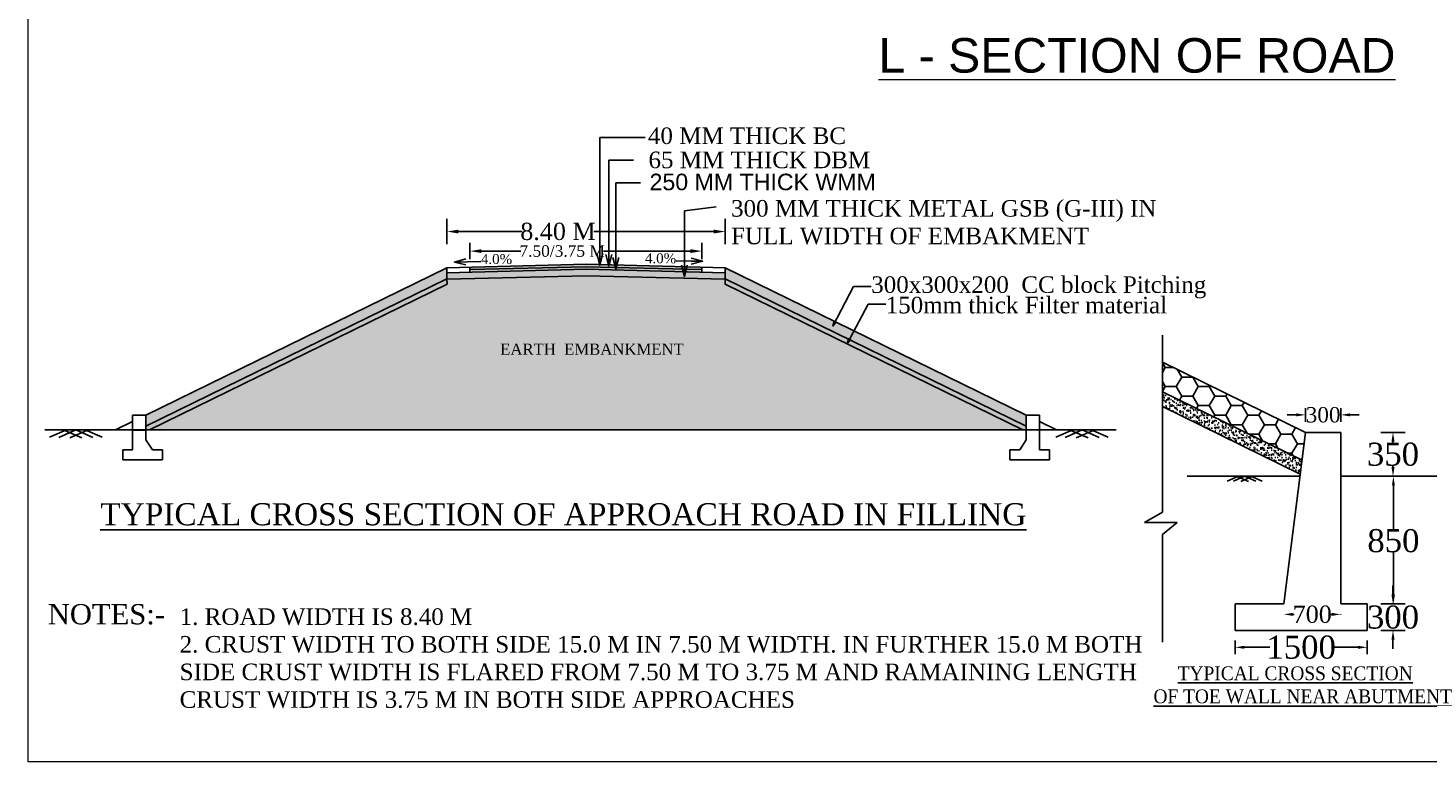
# Model space of a CAD drawing. Header units: millimetres. Extents: x 103078 to 27643434, y -3207472 to 1166784.
# Tile 1 of 3: x 27448292 to 27569963, y 1037116 to 1100880. Entities that reach past the tile are written whole.
import ezdxf

# ---------------------------------------------------------------- set-up
doc = ezdxf.new("R2010")
doc.units = ezdxf.units.MM
doc.header["$LTSCALE"] = 60
doc.header["$MEASUREMENT"] = 0
doc.linetypes.add('ACAD_ISO03W100', pattern=[30, 12, -18])
doc.layers.add('PDF_H.F.L.', color=7, linetype='ACAD_ISO03W100')
doc.styles.add('Annotative', font='arial.ttf')
doc.styles.add('style1', font='txt.shx', dxfattribs={"height": 1})
doc.dimstyles.get("Standard").update_dxf_attribs({"dimtxt": 400, "dimasz": 215, "dimexe": 0.18, "dimexo": 0.0625, "dimgap": 0.09, "dimtad": 0, "dimtih": 1, "dimtoh": 1, "dimdec": 0, "dimzin": 4, "dimdsep": 46, "dimtxsty": 'Standard', "dimblk": 'OPEN90', "dimcen": 0, "dimadec": 0, "dimazin": 1, "dimtfac": 1, "dimtdec": 0, "dimtix": 1, "dimtofl": 0, "dimtmove": 0, "dimatfit": 3, "dimldrblk": 'OPEN30', "dimfxl": 1, "dimtolj": 1, "dimtzin": 0, "dimarcsym": 0})
pattern_1 = [(37.5, (21270244.34, 1976932.78), (-5.442626, 166.4775736), [0, -131.328, 0, -146.88, 0, -140.4]), (7.5, (21270244.34, 1976932.78), (152.908707, 243.83342), [0, -70.848, 0, -118.368, 0, -45.36]), (327.5, (21270138.07, 1976932.78), (269.061857, 0.4889422), [0, -43.2, 0, -155.52, 0, -203.04]), (317.5, (21270138.07, 1976932.78), (259.729339, 75.831169), [0, -21.6, 0, -101.952, 0, -116.64])]

# ---------------------------------------------------------------- blocks, each defined once
blk = doc.blocks.new('*D198')
at = {"color": 0, "linetype": 'Continuous', "lineweight": -2, "transparency": 16777216}
for p, q in [((27484699, 1083197), (27484699, 1083197)), ((27485699, 1083197), (27491239, 1083197)), ((27507891, 1083197), (27497458, 1083197)), ((27508891, 1083197), (27508891, 1083197))]:
    blk.add_line(p, q, dxfattribs=at)
at = {"color": 0, "linetype": 'Continuous', "lineweight": 9, "transparency": 16777216}
for points in [[(27485699, 1083364), (27485699, 1083030), (27484699, 1083197)], [(27507891, 1083364), (27507891, 1083030), (27508891, 1083197)]]:
    blk.add_solid(points, dxfattribs=at)
at = {"layer": 'Defpoints', "color": 0, "linetype": 'Continuous', "lineweight": 9, "transparency": 16777216}
for p in [(27484699, 1083197), (27508891, 1083197), (27508891, 1083197)]:
    blk.add_point(p, dxfattribs=at)
at = {"color": 0, "linetype": 'Continuous', "transparency": 16777216, "insert": (27494349, 1083197), "char_height": 300, "attachment_point": 5}
blk.add_mtext('\\A1;{\\fTimes New Roman|b0|i0|c0|p18;\\H5x;8.40 M}', dxfattribs=at)
blk = doc.blocks.new('*D199')
at = {"color": 0, "linetype": 'Continuous', "lineweight": -2, "transparency": 16777216}
for p, q in [((27486704, 1081497), (27486704, 1081497)), ((27487704, 1081497), (27491127, 1081497)), ((27505864, 1081497), (27498301, 1081497)), ((27506864, 1081497), (27506864, 1081497))]:
    blk.add_line(p, q, dxfattribs=at)
at = {"color": 0, "linetype": 'Continuous', "lineweight": 9, "transparency": 16777216}
for points in [[(27487704, 1081664), (27487704, 1081330), (27486704, 1081497)], [(27505864, 1081664), (27505864, 1081330), (27506864, 1081497)]]:
    blk.add_solid(points, dxfattribs=at)
at = {"layer": 'Defpoints', "color": 0, "linetype": 'Continuous', "lineweight": 9, "transparency": 16777216}
for p in [(27486704, 1081497), (27506864, 1081497), (27506864, 1081497)]:
    blk.add_point(p, dxfattribs=at)
at = {"color": 0, "linetype": 'Continuous', "transparency": 16777216, "insert": (27494714, 1081497), "char_height": 300, "attachment_point": 5}
blk.add_mtext('\\A1;{\\fTimes New Roman|b0|i0|c0|p18;\\H3.33333x;7.50/3.75 M}', dxfattribs=at)
blk = doc.blocks.new('*D184')
at = {"color": 0, "linetype": 'Continuous', "lineweight": -2, "transparency": 16777216}
for p, q in [((27558519, 1067272), (27557719, 1067272)), ((27559319, 1067272), (27559319, 1067272)), ((27562379, 1067272), (27562379, 1067272)), ((27563179, 1067272), (27563979, 1067272))]:
    blk.add_line(p, q, dxfattribs=at)
at = {"color": 0, "linetype": 'Continuous', "lineweight": 9, "transparency": 16777216}
for points in [[(27558519, 1067405), (27558519, 1067139), (27559319, 1067272)], [(27563179, 1067405), (27563179, 1067139), (27562379, 1067272)]]:
    blk.add_solid(points, dxfattribs=at)
at = {"layer": 'Defpoints', "color": 0, "linetype": 'Continuous', "lineweight": 9, "transparency": 16777216}
for p in [(27559319, 1067272), (27562379, 1067272), (27562379, 1067272)]:
    blk.add_point(p, dxfattribs=at)
at = {"color": 0, "linetype": 'Continuous', "transparency": 16777216, "insert": (27560849, 1067272), "char_height": 400, "attachment_point": 5}
blk.add_mtext('\\A1;{\\fTimes New Roman|b0|i0|c0|p18;\\H3.33333x;300}', dxfattribs=at)
blk = doc.blocks.new('*D185')
at = {"color": 0, "linetype": 'Continuous', "lineweight": -2, "transparency": 16777216}
for p, q in [((27553199, 1047080), (27553199, 1047080)), ((27553999, 1047080), (27556209, 1047080)), ((27563874, 1047080), (27561664, 1047080)), ((27564674, 1047080), (27564674, 1047080))]:
    blk.add_line(p, q, dxfattribs=at)
at = {"color": 0, "linetype": 'Continuous', "lineweight": 9, "transparency": 16777216}
for points in [[(27553999, 1047213), (27553999, 1046947), (27553199, 1047080)], [(27563874, 1047213), (27563874, 1046947), (27564674, 1047080)]]:
    blk.add_solid(points, dxfattribs=at)
at = {"layer": 'Defpoints', "color": 0, "linetype": 'Continuous', "lineweight": 9, "transparency": 16777216}
for p in [(27553199, 1047080), (27564674, 1047080), (27564674, 1047080)]:
    blk.add_point(p, dxfattribs=at)
at = {"color": 0, "linetype": 'Continuous', "transparency": 16777216, "insert": (27558937, 1047080), "char_height": 400, "attachment_point": 5}
blk.add_mtext('\\A1;{\\fTimes New Roman|b0|i0|c0|p18;\\H5x;1500}', dxfattribs=at)
blk = doc.blocks.new('*D186')
at = {"color": 0, "linetype": 'Continuous', "lineweight": -2, "transparency": 16777216}
for p, q in [((27557430, 1049941), (27557430, 1049941)), ((27558230, 1049940), (27558324, 1049940)), ((27561579, 1049940), (27561486, 1049940)), ((27562379, 1049905), (27562379, 1049941))]:
    blk.add_line(p, q, dxfattribs=at)
at = {"color": 0, "linetype": 'Continuous', "lineweight": 9, "transparency": 16777216}
for points in [[(27558230, 1050074), (27558230, 1049807), (27557430, 1049940)], [(27561579, 1050074), (27561579, 1049807), (27562379, 1049940)]]:
    blk.add_solid(points, dxfattribs=at)
at = {"layer": 'Defpoints', "color": 0, "linetype": 'Continuous', "lineweight": 9, "transparency": 16777216}
for p in [(27557430, 1049940), (27562379, 1049940), (27562379, 1049905)]:
    blk.add_point(p, dxfattribs=at)
at = {"color": 0, "linetype": 'Continuous', "transparency": 16777216, "insert": (27559905, 1049940), "char_height": 400, "attachment_point": 5}
blk.add_mtext('\\A1;{\\fTimes New Roman|b0|i0|c0|p18;\\H3.75x;700}', dxfattribs=at)
blk = doc.blocks.new('*D187')
at = {"color": 0, "linetype": 'Continuous', "lineweight": -2, "transparency": 16777216}
for p, q in [((27566921, 1065747), (27566921, 1065747)), ((27566921, 1064947), (27566921, 1064861)), ((27566921, 1062741), (27566921, 1062827)), ((27566921, 1061941), (27566921, 1061941))]:
    blk.add_line(p, q, dxfattribs=at)
at = {"color": 0, "linetype": 'Continuous', "lineweight": 9, "transparency": 16777216}
for points in [[(27566787, 1064947), (27567054, 1064947), (27566921, 1065747)], [(27566787, 1062741), (27567054, 1062741), (27566921, 1061941)]]:
    blk.add_solid(points, dxfattribs=at)
at = {"layer": 'Defpoints', "color": 0, "linetype": 'Continuous', "lineweight": 9, "transparency": 16777216}
for p in [(27566921, 1065747), (27566921, 1065747), (27566921, 1061941)]:
    blk.add_point(p, dxfattribs=at)
at = {"color": 0, "linetype": 'Continuous', "transparency": 16777216, "insert": (27566921, 1063844), "char_height": 400, "attachment_point": 5}
blk.add_mtext('\\A1;{\\fTimes New Roman|b0|i0|c0|p18;\\H5x;350}', dxfattribs=at)
blk = doc.blocks.new('*D188')
at = {"color": 0, "linetype": 'Continuous', "lineweight": -2, "transparency": 16777216}
for p, q in [((27566921, 1051642), (27566921, 1052442)), ((27566921, 1050842), (27566921, 1050842)), ((27566921, 1048547), (27566921, 1048547)), ((27566921, 1047747), (27566921, 1046947))]:
    blk.add_line(p, q, dxfattribs=at)
at = {"color": 0, "linetype": 'Continuous', "lineweight": 9, "transparency": 16777216}
for points in [[(27566787, 1051642), (27567054, 1051642), (27566921, 1050842)], [(27566787, 1047747), (27567054, 1047747), (27566921, 1048547)]]:
    blk.add_solid(points, dxfattribs=at)
at = {"layer": 'Defpoints', "color": 0, "linetype": 'Continuous', "lineweight": 9, "transparency": 16777216}
for p in [(27566921, 1050842), (27566921, 1050842), (27566921, 1048547)]:
    blk.add_point(p, dxfattribs=at)
at = {"color": 0, "linetype": 'Continuous', "transparency": 16777216, "insert": (27566921, 1049694), "char_height": 400, "attachment_point": 5}
blk.add_mtext('\\A1;{\\fTimes New Roman|b0|i0|c0|p18;\\H5x;300}', dxfattribs=at)
blk = doc.blocks.new('*D189')
at = {"color": 0, "linetype": 'Continuous', "lineweight": -2, "transparency": 16777216}
for p, q in [((27567953, 1061941), (27566954, 1061941)), ((27566955, 1061141), (27566955, 1057346)), ((27566955, 1051642), (27566955, 1055311)), ((27567980, 1050842), (27566954, 1050842))]:
    blk.add_line(p, q, dxfattribs=at)
at = {"color": 0, "linetype": 'Continuous', "lineweight": 9, "transparency": 16777216}
for points in [[(27566821, 1061141), (27567088, 1061141), (27566955, 1061941)], [(27566821, 1051642), (27567088, 1051642), (27566955, 1050842)]]:
    blk.add_solid(points, dxfattribs=at)
at = {"layer": 'Defpoints', "color": 0, "linetype": 'Continuous', "lineweight": 9, "transparency": 16777216}
for p in [(27566955, 1061941), (27567953, 1061941), (27567980, 1050842)]:
    blk.add_point(p, dxfattribs=at)
at = {"color": 0, "linetype": 'Continuous', "transparency": 16777216, "insert": (27566955, 1056328), "char_height": 400, "attachment_point": 5}
blk.add_mtext('\\A1;{\\fTimes New Roman|b0|i0|c0|p18;\\H5x;850}', dxfattribs=at)

msp = doc.modelspace()

# ---------------------------------------------------------------- hatches: boundary and pattern name
at = {"linetype": 'Continuous'}
h = msp.add_hatch(dxfattribs=at)
h.set_pattern_fill('HONEY', color=256, scale=2880)
h.set_pattern_definition([(0, (21270244.34, 1976932.78), (540, 311.769145), [360, -720]), (120, (21270244.34, 1976932.78), (-540, 311.769145), [360, -720]), (60, (21270244.34, 1976932.78), (1e-13, 623.53829), [-720, 360])])
h.paths.add_polyline_path([(27458536.7, 1067249.9), (27458536.7, 1066287.9), (27484698.6, 1079098.9), (27484698.6, 1080055.9), (27484687.8, 1080055.6)])
h.paths.add_polyline_path([(27535052.6, 1066287.9), (27535052.6, 1067249.5), (27508890.6, 1080055.6), (27508890.6, 1079098.9)])
h = msp.add_hatch(dxfattribs=at)
h.set_pattern_fill('AR-SAND', color=256, scale=960)
h.set_pattern_definition([(37.5, (25472747.6, 1150327.9), (-60.4736, 1849.7508), [0, -1459.2, 0, -1632, 0, -1560]), (7.5, (25472747.6, 1150327.9), (1698.9856, 2709.2602), [0, -787.2, 0, -1315.2, 0, -504]), (327.5, (25471566.8, 1150327.9), (2989.5762, 5.4327), [0, -480, 0, -1728, 0, -2256]), (317.5, (25471566.8, 1150328), (2885.8815, 842.5685), [0, -240, 0, -1132.8, 0, -1296])])
h.paths.add_polyline_path([(27496794.6, 1079364.6), (27484698.6, 1079062.2), (27484719.1, 1078627.9), (27458845.5, 1065958.2), (27496794.6, 1065958.2)])
h.paths.add_polyline_path([(27508870.2, 1078627.9), (27508890.6, 1079062.2), (27496794.6, 1079364.6), (27496794.6, 1065958.2), (27534743.7, 1065958.2)])
h = msp.add_hatch(dxfattribs=at)
h.set_pattern_fill('AR-CONC', color=256, scale=86.4)
h.set_pattern_definition([(50, (21270244.34, 1976932.8), (619.712798, -54.217845), [64.8, -712.8]), (355, (21270244.34, 1976932.8), (-119.88115, 649.894004), [51.84, -570.24]), (100.451444, (21270296, 1976928.26), (499.831644, 595.67615), [55.071526, -605.786785]), (46.1842, (21270244.34, 1977105.6), (922.09651, -143.00866), [97.2, -1069.2]), (96.635635, (21270321.2, 1977093.7), (807.54792, 841.63847), [82.60734, -908.68069]), (351.184164, (21270244.3, 1977105.6), (807.54792, 841.63847), [77.76, -855.36]), (21, (21270330.74, 1977062.4), (515.727693, -347.86272), [64.8, -712.8]), (326, (21270330.74, 1977062.4), (210.224447, 626.52964), [51.84, -570.24]), (71.451445, (21270373.7, 1977033.4), (725.952133, 278.666916), [55.071524, -605.786785]), (37.5, (21270244.34, 1976932.78), (10.506115, 287.62029), [0, -563.328, 0, -578.88, 0, -572.4]), (7.5, (21270244.34, 1976932.78), (227.29208, 340.771719), [0, -330.048, 0, -550.368, 0, -218.16]), (327.5, (21270051.67, 1976932.78), (461.222585, -19.487409), [0, -216, 0, -673.92, 0, -894.24]), (317.5, (21269965.27, 1976932.8), (503.87285, 86.490705), [0, -280.8, 0, -447.552, 0, -635.04])])
h.paths.add_polyline_path([(27496794.6, 1079926.2), (27484698.6, 1079623.8), (27484698.6, 1079062.2), (27496794.6, 1079364.6)])
h.paths.add_polyline_path([(27508890.6, 1079623.8), (27496794.6, 1079926.2), (27496794.6, 1079364.6), (27508890.6, 1079062.2)])
h = msp.add_hatch(dxfattribs=at)
h.set_pattern_fill('AR-CONC', color=256, scale=57.6)
h.set_pattern_definition([(50, (21270244.34, 1976932.78), (413.141865, -36.14523), [43.2, -475.2]), (355, (21270244.34, 1976932.8), (-79.920768, 433.26267), [34.56, -380.16]), (100.4514445, (21270278.77, 1976929.77), (333.221096, 397.117435), [36.71435, -403.857857]), (46.1842, (21270244.34, 1977048), (614.731006, -95.339106), [64.8, -712.8]), (96.635635, (21270295.57, 1977040.04), (538.36528, 561.092314), [55.07156, -605.787126]), (351.184164, (21270244.34, 1977048), (538.36528, 561.092314), [51.84, -570.24]), (21, (21270301.94, 1977019.18), (343.818462, -231.908481), [43.2, -475.2]), (326, (21270301.94, 1977019.2), (140.14963, 417.686426), [34.56, -380.16]), (71.451445, (21270330.6, 1976999.86), (483.96809, 185.777944), [36.71435, -403.857857]), (37.5, (21270244.34, 1976932.78), (7.0040767, 191.7468598), [0, -375.552, 0, -385.92, 0, -381.6]), (7.5, (21270244.34, 1976932.78), (151.5280536, 227.181146), [0, -220.032, 0, -366.912, 0, -145.44]), (327.5, (21270115.9, 1976932.78), (307.4817232, -12.991606), [0, -144, 0, -449.28, 0, -596.16]), (317.5, (21270058.3, 1976932.78), (335.915234, 57.66047), [0, -187.2, 0, -298.368, 0, -423.36])])
h.paths.add_polyline_path([(27496794.6, 1080358.3), (27486703.8, 1080106), (27486703.8, 1079890), (27496794.6, 1080142.2)])
h.paths.add_polyline_path([(27496794.6, 1080358.3), (27496794.6, 1080142.2), (27506860.9, 1079890.6), (27506860.9, 1080106.6)])
h.paths.add_polyline_path([(27496794.6, 1080142.2), (27496794.6, 1079926.2), (27506860.9, 1079674.5), (27506860.9, 1079890.6)])
h.paths.add_polyline_path([(27496794.6, 1080142.2), (27486703.8, 1079890), (27486703.8, 1079673.9), (27496794.6, 1079926.2)])
h = msp.add_hatch(dxfattribs=at)
h.set_pattern_fill('AR-SAND', color=256, scale=86.4)
h.set_pattern_definition(pattern_1)
h.paths.add_polyline_path([(27484719.1, 1078627.9), (27484696.9, 1079098.1), (27458536.7, 1066287.9), (27458536.7, 1065958.2), (27458845.5, 1065958.2)])
h = msp.add_hatch(dxfattribs=at)
h.set_pattern_fill('AR-SAND', color=256, scale=86.4)
h.set_pattern_definition(pattern_1)
h.paths.add_polyline_path([(27508890.6, 1079098.9), (27508890.6, 1079062.2), (27508870.2, 1078627.9), (27534743.7, 1065958.2), (27535052.6, 1065958.2), (27535052.6, 1066287.9)])
h = msp.add_hatch(dxfattribs=at)
h.set_pattern_fill('HONEY', color=256, scale=7650)
h.set_pattern_definition([(0, (10918422.4, 3482093.15), (1434.375, 828.136792), [956.25, -1912.5]), (120, (10918422.4, 3482093.15), (-1434.375, 828.136792), [956.25, -1912.5]), (60, (10918422.4, 3482093.15), (3e-13, 1656.273585), [-1912.5, 956.25])])
h.paths.add_polyline_path([(27546877, 1071837.3), (27546877, 1069285.5), (27559014.6, 1063342), (27559319.4, 1065746.8)])
h = msp.add_hatch(dxfattribs=at)
h.set_pattern_fill('AR-SAND', color=256, scale=229.5)
h.set_pattern_definition([(37.5, (10918422.4, 3482093.15), (-14.456976, 442.206055), [0, -348.84, 0, -390.15, 0, -372.9375]), (7.5, (10918422.4, 3482093.15), (406.163754, 647.682522), [0, -188.19, 0, -314.415, 0, -120.4875]), (327.5, (10918140.12, 3482093.15), (714.695557, 1.298753), [0, -114.75, 0, -413.1, 0, -539.325]), (317.5, (10918140.1, 3482093.15), (689.906056, 201.426542), [0, -57.375, 0, -270.81, 0, -309.825])])
h.paths.add_polyline_path([(27546877, 1068007.8), (27558498.9, 1062316.8), (27558858, 1062106.6), (27559014.6, 1063342), (27546877, 1069285.5)])

# ---------------------------------------------------------------- linework, layer by layer
for p, q in [((27484698.6, 1082101.9), (27484698.6, 1084291.9)), ((27508890.6, 1082101.9), (27508890.6, 1084291.9)), ((27486703.8, 1080784.7), (27486703.8, 1082209.5)), ((27506863.8, 1080784.7), (27506863.8, 1082209.5)), ((27484698.6, 1080055.9), (27484698.6, 1079062.2)), ((27486703.8, 1080106), (27486703.8, 1079673.9)), ((27506860.9, 1080106.6), (27506860.9, 1079674.5)), ((27506860.9, 1080106.6), (27506860.9, 1079674.5)), ((27508890.6, 1080055.9), (27508890.6, 1079062.2)), ((27546877, 1074210.4), (27546877, 1058814.6)), ((27457384.7, 1067249.5), (27457384.7, 1064225.5)), ((27457384.7, 1067249.5), (27458536.7, 1067249.5)), ((27458536.7, 1067249.5), (27458536.7, 1065089.5)), ((27535052.6, 1067249.5), (27535052.6, 1065089.5)), ((27536204.6, 1067249.5), (27535052.6, 1067249.5)), ((27536204.6, 1067249.5), (27536204.6, 1064225.5)), ((27559319.4, 1066675.1), (27559319.4, 1067868.7)), ((27562379.4, 1066675.1), (27562379.4, 1067868.7)), ((27449747, 1065958.2), (27542871.3, 1065958.2)), ((27457384.7, 1065953.5), (27458536.7, 1065953.5)), ((27458536.7, 1065089.5), (27459112.7, 1064225.5)), ((27535052.6, 1065089.5), (27534476.6, 1064225.5)), ((27559319.4, 1065746.8), (27557430.3, 1050841.8)), ((27562379.4, 1065746.8), (27559319.4, 1065746.8)), ((27562379.4, 1065746.8), (27562379.4, 1050841.8)), ((27565861, 1065746.8), (27567979.6, 1065746.8)), ((27456520.7, 1064225.5), (27456520.7, 1063361.5)), ((27456520.7, 1064225.5), (27457384.7, 1064225.5)), ((27459112.7, 1064225.5), (27459976.7, 1064225.5)), ((27459976.7, 1064225.5), (27459976.7, 1063361.5)), ((27534476.6, 1064225.5), (27533612.6, 1064225.5)), ((27533612.6, 1064225.5), (27533612.6, 1063361.5)), ((27537068.6, 1064225.5), (27536204.6, 1064225.5)), ((27537068.6, 1064225.5), (27537068.6, 1063361.5)), ((27456520.7, 1063361.5), (27459976.7, 1063361.5)), ((27537068.6, 1063361.5), (27533612.6, 1063361.5)), ((27549042.6, 1061941.1), (27558837, 1061941.1)), ((27562379.4, 1061941.1), (27576960.7, 1061941.1)), ((27562379.4, 1059802.6), (27562379.4, 1060996.1)), ((27546877, 1058814.6), (27545334.8, 1057909.7)), ((27545334.8, 1057909.7), (27548152.7, 1057909.7)), ((27548152.7, 1057909.7), (27546877, 1056884.1)), ((27546877, 1056884.1), (27546877, 1047530.8)), ((27557430.3, 1050841.8), (27553199.4, 1050841.8)), ((27553199.4, 1050841.8), (27553199.4, 1048546.8)), ((27564674.4, 1050841.8), (27562379.4, 1050841.8)), ((27564674.4, 1050841.8), (27564674.4, 1048546.8)), ((27565861, 1050841.8), (27567979.6, 1050841.8)), ((27564674.4, 1048546.8), (27553199.4, 1048546.8)), ((27553199.4, 1046483.3), (27553199.4, 1047676.9)), ((27564674.4, 1046483.3), (27564674.4, 1047676.9)), ((27565861, 1048546.8), (27567979.6, 1048546.8))]:
    msp.add_line(p, q, dxfattribs=at)
for p, q in [((27451649.5, 1065985.4), (27450171.6, 1065332.8)), ((27452450.4, 1065958.2), (27450972.5, 1065305.6)), ((27451488.1, 1065925.4), (27452966.1, 1065272.9)), ((27453412.8, 1065925.4), (27451934.8, 1065272.9)), ((27452450.4, 1065958.2), (27453928.4, 1065305.6)), ((27453251.4, 1065985.4), (27454729.3, 1065332.8)), ((27539098.1, 1065985.4), (27537620.1, 1065332.8)), ((27539899, 1065958.2), (27538421, 1065305.6)), ((27538936.7, 1065925.4), (27540414.7, 1065272.9)), ((27540861.3, 1065925.4), (27539383.4, 1065272.9)), ((27539899, 1065958.2), (27541377, 1065305.6)), ((27540699.9, 1065985.4), (27542177.9, 1065332.8)), ((27553497.6, 1061959.1), (27552516.2, 1061525.8)), ((27554029.5, 1061941.1), (27553048, 1061507.7)), ((27553390.4, 1061919.3), (27554371.9, 1061486)), ((27554668.5, 1061919.3), (27553687, 1061486)), ((27554029.5, 1061941.1), (27555010.9, 1061507.7)), ((27554561.3, 1061959.1), (27555542.8, 1061525.8))]:
    msp.add_line(p, q)
at = {"color": 7, "linetype": 'Continuous', "lineweight": 9, "ltscale": 2}
msp.add_lwpolyline([(27643434.5, 1037116.5), (27448291.5, 1037116.5), (27448291.5, 1166784.2), (27643434.5, 1166784.2)], close=True, dxfattribs=at)
at = {"linetype": 'Continuous'}
for points in [[(27458535.7, 1067249.5), (27484687.8, 1080055.6)], [(27484687.8, 1080055.6), (27496794.6, 1080358.3), (27508901.4, 1080055.6)], [(27484687.8, 1080055.6), (27496794.6, 1080358.3), (27508901.4, 1080055.6)], [(27484693.2, 1079839.7), (27484698.6, 1079839.8)], [(27484698.6, 1079623.8), (27496794.6, 1079926.2), (27508890.6, 1079623.8)], [(27484698.6, 1079623.8), (27496794.6, 1079926.2), (27508890.6, 1079623.8)], [(27484698.6, 1079062.2), (27496794.6, 1079364.6), (27508890.6, 1079062.2)], [(27486703.8, 1079890), (27496794.6, 1080142.2), (27506860.9, 1079890.6)], [(27508890.6, 1080055.6), (27535052.6, 1067249.5)], [(27508890.6, 1079839.8), (27508896, 1079839.7)], [(27458536.7, 1066287.9), (27484698.6, 1079098.9)], [(27458845.5, 1065958.2), (27484719.1, 1078627.9), (27484698.6, 1079062.2)], [(27534743.7, 1065958.2), (27508870.2, 1078627.9), (27508890.6, 1079062.2)], [(27535052.6, 1066287.9), (27508890.6, 1079098.9)], [(27546877, 1071837.3), (27559319.4, 1065746.8)], [(27559014.6, 1063342), (27546877, 1069285.5)], [(27558858, 1062106.6), (27546877, 1068007.8)], [(27457384.7, 1066685.6), (27455898.6, 1065958.2)], [(27536204.6, 1066685.6), (27537690.6, 1065958.2)]]:
    msp.add_lwpolyline(points, dxfattribs=at)

# ---------------------------------------------------------------- texts
at = {"linetype": 'Continuous', "attachment_point": 4}
for s, insert, char_height, width in [('{\\fTimes New Roman|b0|i0|c0|p18;       \\H1.66667x;40 MM THICK BC}', (27499883.5, 1091510.6), 864, 21495.57), ('{\\fTimes New Roman|b0|i0|c0|p18;    \\H1.66667x;65 MM THICK DBM }', (27500910.4, 1089412.8), 864, 21495.57), ('{\\fTimes New Roman|b0|i0|c0|p18;300 MM THICK METAL GSB (G-III) IN FULL WIDTH OF EMBAKMENT}', (27509392.8, 1083996.5), 1440, 38420.816)]:
    msp.add_mtext(s, dxfattribs=dict(at, insert=insert, char_height=char_height, width=width))
at = {"linetype": 'Continuous', "insert": (27501190, 1087495.5), "char_height": 1440, "width": 47578.634, "attachment_point": 4, "style": 'Annotative'}
msp.add_mtext('  250 MM THICK WMM ', dxfattribs=at)
at = {"linetype": 'Continuous'}
for s, insert, char_height, attachment_point in [('{\\fTimes New Roman|b0|i0|c0|p18;4.0%}\\~', (27487650.7, 1080801.8), 864, 4), ('{\\fTimes New Roman|b0|i0|c0|p18;4.0%}\\~', (27504623.5, 1080863.9), 864, 6), ('{\\fTimes New Roman|b0|i0|c0|p18;300x300x200  CC block Pitching}', (27521573.7, 1078349.6), 1440, 4), ('{\\fTimes New Roman|b0|i0|c0|p18;150mm thick Filter material }', (27522830.5, 1076799.5), 1440, 4)]:
    msp.add_mtext(s, dxfattribs=dict(at, insert=insert, char_height=char_height, attachment_point=attachment_point))
at = {"char_height": 1990.656, "attachment_point": 1, "style": 'style1'}
for s, insert in [('{\\fTimes New Roman|b0|i0|c0|p18;\\H0.48225x;EARTH  EMBANKMENT\\H2.0736x;                         }', (27489330.5, 1073460)), ('{\\fTimes New Roman|b0|i0|c0|p18;\\H0.96451x;\\LTYPICAL CROSS SECTION OF APPROACH ROAD IN FILLING\\H1.0368x;\\l                 }', (27454573.7, 1059599.5))]:
    msp.add_mtext(s, dxfattribs=dict(at, insert=insert))
at = {"attachment_point": 1, "style": 'style1'}
for s, insert, char_height, width in [('\\pxi-3,l4,t4;{\\fTimes New Roman|b0|i0|c0|p18;NOTES:-^I}', (27448247.7, 1050834.1), 1760, 84976.01), ('{\\fTimes New Roman|b0|i0|c0|p18;1. ROAD WIDTH IS 8.40 M\\P2. CRUST WIDTH TO BOTH SIDE 15.0 M IN 7.50 M WIDTH. IN FURTHER 15.0 M BOTH SIDE CRUST WIDTH IS FLARED FROM 7.50 M TO 3.75 M AND RAMAINING LENGTH CRUST WIDTH IS 3.75 M IN BOTH SIDE APPROACHES}', (27461470.5, 1050463.2), 1440, 83785.002), ('{\\fTimes New Roman|b0|i0|c0|p18;      \\LTYPICAL CROSS SECTION\\l \\P \\LOF TOE WALL NEAR ABUTMENT\\l                      }', (27545643.2, 1045420.3), 1200, 29410.644)]:
    msp.add_mtext(s, dxfattribs=dict(at, insert=insert, char_height=char_height, width=width))
at = {"layer": 'PDF_H.F.L.', "color": 7, "linetype": 'Continuous', "lineweight": 9, "insert": (27522199.9, 1100002.8), "char_height": 3000, "width": 53100.219, "attachment_point": 1, "style": 'Annotative'}
msp.add_mtext('{\\LL - SECTION OF ROAD }', dxfattribs=at)

# ---------------------------------------------------------------- dimensions: what is measured, and where the dimension line sits
at = {"linetype": 'Continuous'}
for base, p1, p2, text, override, picture, middle in [((27508890.6, 1083196.9), (27484698.6, 1083196.9), (27508890.6, 1083196.9), '{\\fTimes New Roman|b0|i0|c0|p18;\\H5x;8.40 M}', {"dimtxt": 300, "dimasz": 1000, "dimfxl": 300}, '*D198', (27494348.6, 1083196.9)), ((27506863.8, 1081497.1), (27486703.8, 1081497.1), (27506863.8, 1081497.1), '{\\fTimes New Roman|b0|i0|c0|p18;\\H3.33333x;7.50/3.75 M}', {"dimtxt": 300, "dimasz": 1000, "dimfxl": 300}, '*D199', (27494714, 1081497.1)), ((27562379.4, 1049940.5), (27557430.3, 1049940.5), (27562379.4, 1049905), '{\\fTimes New Roman|b0|i0|c0|p18;\\H3.75x;700}', {"dimasz": 800, "dimfxl": 300}, '*D186', (27559904.8, 1049940.5))]:
    dim = msp.add_linear_dim(base=base, p1=p1, p2=p2, text=text, dimstyle='Standard', override=override, dxfattribs=at)
    dim.commit()
    dim.dimension.update_dxf_attribs({"geometry": picture, "text_midpoint": middle, "dimtype": 160})
for base, p1, p2, text, picture, middle in [((27562379.4, 1067271.9), (27559319.4, 1067271.9), (27562379.4, 1067271.9), '{\\fTimes New Roman|b0|i0|c0|p18;\\H3.33333x;300}', '*D184', (27560849.4, 1067271.9)), ((27564674.4, 1047080.1), (27553199.4, 1047080.1), (27564674.4, 1047080.1), '{\\fTimes New Roman|b0|i0|c0|p18;\\H5x;1500}', '*D185', (27558936.9, 1047080.1))]:
    dim = msp.add_linear_dim(base=base, p1=p1, p2=p2, text=text, dimstyle='Standard', override={"dimasz": 800, "dimfxl": 300}, dxfattribs=at)
    dim.commit()
    dim.dimension.update_dxf_attribs({"geometry": picture, "text_midpoint": middle})
for base, p1, p2, text, picture, middle in [((27566920.6, 1065746.8), (27566920.6, 1061941.1), (27566920.6, 1065746.8), '{\\fTimes New Roman|b0|i0|c0|p18;\\H5x;350}', '*D187', (27566920.6, 1063843.9)), ((27566920.6, 1050841.8), (27566920.6, 1048546.8), (27566920.6, 1050841.8), '{\\fTimes New Roman|b0|i0|c0|p18;\\H5x;300}', '*D188', (27566920.6, 1049694.3))]:
    dim = msp.add_linear_dim(base=base, p1=p1, p2=p2, angle=90, text=text, dimstyle='Standard', override={"dimasz": 800, "dimfxl": 300}, dxfattribs=at)
    dim.commit()
    dim.dimension.update_dxf_attribs({"geometry": picture, "text_midpoint": middle})
dim = msp.add_linear_dim(base=(27566954.5, 1061941.1), p1=(27567979.6, 1050841.8), p2=(27567953.2, 1061941.1), angle=90, text='{\\fTimes New Roman|b0|i0|c0|p18;\\H5x;850}', dimstyle='Standard', override={"dimasz": 800, "dimfxl": 300}, dxfattribs=at)
dim.commit()
dim.dimension.update_dxf_attribs({"geometry": '*D189', "text_midpoint": (27566954.5, 1056328.5), "dimtype": 160})

# ---------------------------------------------------------------- leaders
for points in [[(27497980.1, 1080276.8), (27497980.1, 1091364.5), (27501922.4, 1091364.5)], [(27498763.2, 1080202.5), (27498763.2, 1089412.8), (27500910.1, 1089412.8)], [(27499376.2, 1079954.6), (27499376.2, 1087415.7), (27501523.1, 1087415.7)]]:
    msp.add_leader(points, dimstyle='Standard', override={"dimtxt": 300, "dimasz": 1000, "dimfxl": 300}, dxfattribs=at)
at = {"linetype": 'Continuous', "annotation_type": 0, "has_hookline": 1}
for points, override, hookline_direction, text_width in [([(27505334, 1079275.7), (27505334, 1085011.3), (27508086.9, 1085356.5)], {"dimtxt": 300, "dimasz": 1000, "dimfxl": 300}, 0, 36026), ([(27485347.8, 1080549.3), (27487650.6, 1080600.2)], {"dimtxt": 300, "dimasz": 1000, "dimfxl": 300}, 0, 2637.5), ([(27506926.4, 1080611.4), (27504623.6, 1080662.3)], {"dimtxt": 300, "dimasz": 1000, "dimfxl": 300}, 1, 2637.5), ([(27518238.8, 1074979.5), (27520047.2, 1078433.8), (27520684.4, 1078433.8), (27520487.6, 1078433.8), (27521573.6, 1078433.8)], {"dimtxt": 300, "dimasz": 500, "dimfxl": 300}, 0, 28344.2), ([(27519495.5, 1073429.4), (27521304, 1076883.7), (27521941.1, 1076883.7), (27521744.4, 1076883.7), (27522830.4, 1076883.7)], {"dimtxt": 300, "dimasz": 500, "dimfxl": 300}, 0, 23622.4)]:
    msp.add_leader(points, dimstyle='Standard', override=override, dxfattribs=dict(at, hookline_direction=hookline_direction, text_width=text_width))

doc.saveas('drawing.dxf')
